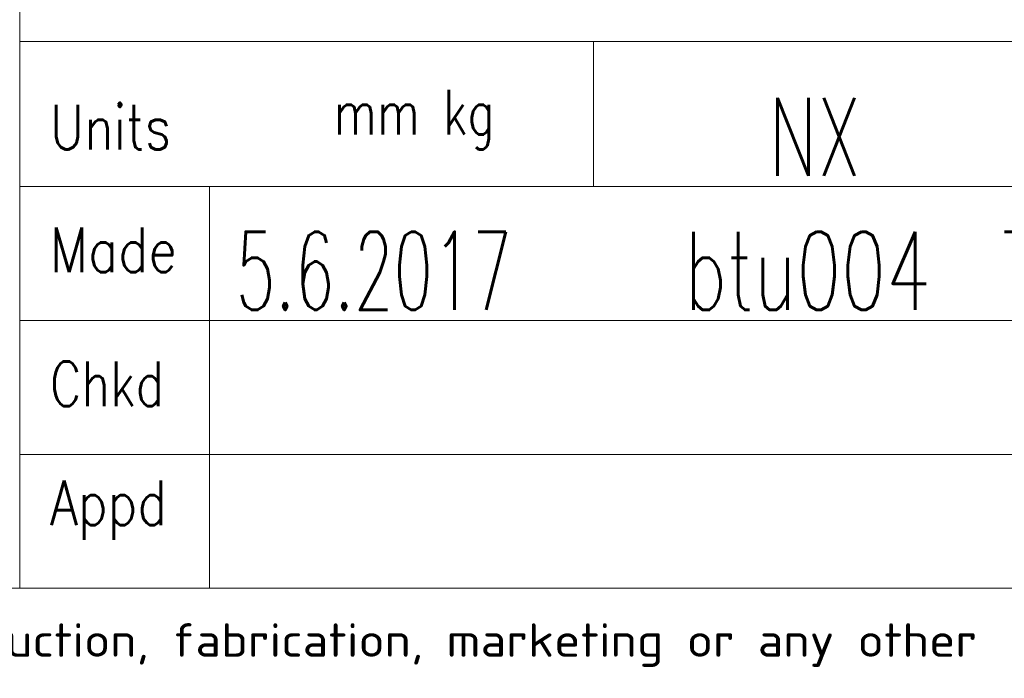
# Model space of a CAD drawing. Header units: inches. Extents: x 0 to 23760, y -13 to 16800.
# Tile 186 of 245: x 16160 to 17924, y 39 to 1219. Entities that reach past the tile are written whole.
import ezdxf

# ---------------------------------------------------------------- set-up
doc = ezdxf.new("R2010")
doc.units = ezdxf.units.IN
for name, color, linetype, true_color in [('1', 7, 'Continuous', 0xffffff), ('210', 7, 'Continuous', 0xffffff), ('254', 7, 'Continuous', 0xffffff)]:
    doc.layers.add(name, color=color, linetype=linetype, true_color=true_color)
doc.styles.add('iso-1', font='isocp.shx')
doc.styles.add('latin_extended', font='simplex.shx')

msp = doc.modelspace()

# ---------------------------------------------------------------- linework, layer by layer
at = {"layer": '1', "color": 7, "linetype": 'Continuous', "lineweight": 18}
msp.add_line((16160, 2400), (16160, 200), dxfattribs=at)
at = {"layer": '210', "color": 7, "linetype": 'Continuous', "lineweight": 18}
for p, q in [((16160, 200), (16160, 2400)), ((200, 200), (23560, 200))]:
    msp.add_line(p, q, dxfattribs=at)
at = {"layer": '210', "color": 7, "linetype": 'Continuous', "lineweight": 13}
for p, q in [((16160.016, 1180.002), (19719.811, 1180.002)), ((17188.016, 1180.002), (17188.016, 920.002)), ((16160.016, 920.002), (23560.016, 920.002)), ((16500.027, 920.002), (16500.026, 200)), ((16160.018, 680), (18800.018, 680)), ((16160.018, 440.001), (18800.018, 440.001))]:
    msp.add_line(p, q, dxfattribs=at)
at = {"layer": '254', "color": 3, "linetype": 'Continuous', "lineweight": 13}
msp.add_line((16160, 200), (10400, 200), dxfattribs=at)

# ---------------------------------------------------------------- texts
at = {"layer": '210', "color": 3, "linetype": 'Continuous', "lineweight": 18, "char_height": 140, "attachment_point": 7, "line_spacing_factor": 0.963855, "style": 'latin_extended'}
for s, insert in [('\\W0.6563;NX', (17502.188, 939.144)), ('\\W0.6681;btu004  Tuori', (17351.357, 699.142)), ('\\W0.5881;5.6.2017', (16547.446, 699.142))]:
    msp.add_mtext(s, dxfattribs=dict(at, insert=insert))
at = {"layer": '210', "color": 211, "linetype": 'Continuous', "lineweight": 18, "char_height": 80, "attachment_point": 7, "line_spacing_factor": 0.963855, "style": 'latin_extended'}
for s, insert in [('\\W0.8114;Units', (16214.256, 986.655)), ('\\W0.7504;mm kg', (16722.985, 986.655)), ('\\W0.8292;Made', (16214.255, 766.653)), ('\\W0.7846;Chkd', (16214.255, 526.653)), ('\\W0.8158;Appd', (16214.254, 286.654))]:
    msp.add_mtext(s, dxfattribs=dict(at, insert=insert))
at = {"layer": '210', "color": 211, "linetype": 'Continuous', "lineweight": 13, "insert": (7369.968, 59.059), "char_height": 60, "attachment_point": 7, "line_spacing_factor": 0.963855, "style": 'iso-1'}
msp.add_mtext('\\W1.2083;Copyright Wärtsilä. All rights reserved. By taking possession of the drawing the recipient recognizes and honours these rights. Neither the whole nor any part of this drawing may be used in any way for construction, fabrication, marketing or any other', dxfattribs=at)

doc.saveas('drawing.dxf')
